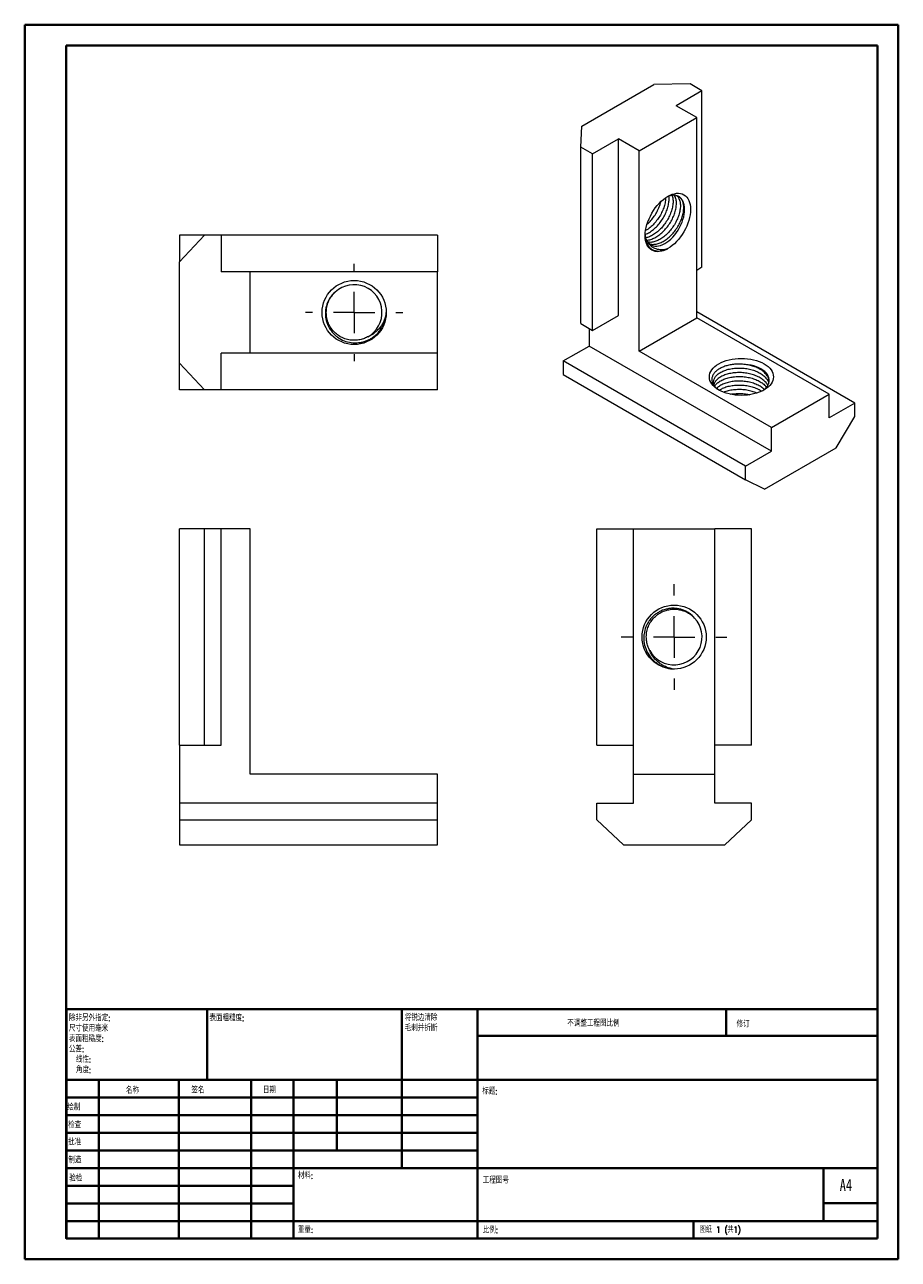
# Model space of a CAD drawing. Header units: millimetres. Extents: x 0 to 210, y 0 to 297.
import ezdxf

# ---------------------------------------------------------------- set-up
doc = ezdxf.new("R2010")
doc.units = ezdxf.units.MM
doc.styles.add('SLDTEXTSTYLE0', font='TXT', dxfattribs={"width": 0.75, "bigfont": 'bigfont'})
doc.styles.add('SLDTEXTSTYLE1', font='TXT', dxfattribs={"width": 0.75})
doc.styles.add('SLDTEXTSTYLE2', font='TXT', dxfattribs={"width": 0.694444, "bigfont": 'bigfont'})

# ---------------------------------------------------------------- blocks, each defined once
blk = doc.blocks.new('SW_NOTE_0')
at = {"color": 0, "linetype": 'Continuous', "lineweight": 0, "char_height": 1.5, "attachment_point": 1, "style": 'SLDTEXTSTYLE0'}
for s, insert in [('\\M+18FAB锐边\\M+190B4\\M+18F9C', (0, 1.93)), ('\\M+196D1\\M+18E68\\M+19BF3\\M+190DC\\M+19266', (0, -0.57))]:
    blk.add_mtext(s, dxfattribs=dict(at, insert=insert))
blk = doc.blocks.new('SW_NOTE_1')
at = {"color": 0, "linetype": 'Continuous', "lineweight": 0, "char_height": 1.5, "attachment_point": 1, "style": 'SLDTEXTSTYLE0'}
for s, insert in [('\\M+18F9C\\M+194F1另\\M+18A4F\\M+18E77\\M+192E8:', (0, 1.93)), ('\\M+18EDA\\M+190A1\\M+18E67\\M+19770\\M+19F7C\\M+195C4', (0, -0.57)), ('\\M+1955C\\M+196CA\\M+19165糙\\M+19378:', (0, -3.07)), ('\\M+18CF6\\M+18DB7:', (0, -5.57)), ('线\\M+190AB:', (1.69, -8.07)), ('\\M+18A70\\M+19378:', (1.69, -10.57))]:
    blk.add_mtext(s, dxfattribs=dict(at, insert=insert))
blk = doc.blocks.new('SW_CENTERMARKSYMBOL_0')
at = {"color": 0, "linetype": 'Continuous', "lineweight": 0}
for p, q in [((0, 10), (0, 11.7)), ((0, 0), (0, 5)), ((-10, 0), (-11.7, 0)), ((0, 0), (-5, 0)), ((0, 0), (0, -5)), ((0, 0), (5, 0)), ((10, 0), (11.7, 0)), ((0, -10), (0, -11.7))]:
    blk.add_line(p, q, dxfattribs=at)
blk = doc.blocks.new('SW_CENTERMARKSYMBOL_1')
at = {"color": 0, "linetype": 'Continuous', "lineweight": 0}
for p, q in [((0, 10), (0, 12.7)), ((0, 0), (0, 5)), ((-10, 0), (-12.7, 0)), ((0, 0), (-5, 0)), ((0, 0), (0, -5)), ((0, 0), (5, 0)), ((10, 0), (12.7, 0)), ((0, -10), (0, -12.7))]:
    blk.add_line(p, q, dxfattribs=at)

msp = doc.modelspace()

# ---------------------------------------------------------------- linework, layer by layer
at = {"color": 7, "linetype": 'Continuous', "lineweight": 40}
for p, q in [((0.08, 0.21), (0.08, 297.21)), ((0.08, 297.21), (210.08, 297.21)), ((210.08, 0.21), (210.08, 297.21)), ((210.08, 292.21), (210.08, 297.21)), ((10.08, 292.21), (205.08, 292.21)), ((10.08, 5.21), (10.08, 292.21)), ((205.08, 5.21), (205.08, 292.21)), ((10.11, 60.37), (205.08, 60.37)), ((10.11, 60.37), (10.11, 5.12)), ((43.91, 43.37), (43.91, 60.37)), ((90.71, 60.37), (90.71, 22.12)), ((108.91, 60.37), (108.91, 5.12)), ((168.68, 54.09), (168.68, 60.46)), ((205.08, 54), (108.91, 54)), ((205.08, 43.37), (10.11, 43.37)), ((17.91, 43.37), (17.91, 5.12)), ((37.1, 43.37), (37.1, 5.12)), ((54.51, 43.37), (54.51, 5.12)), ((64.71, 5.12), (64.71, 43.37)), ((75.11, 26.37), (75.11, 43.37)), ((108.91, 39.12), (10.11, 39.12)), ((108.91, 34.87), (10.11, 34.87)), ((108.91, 30.62), (10.11, 30.62)), ((108.91, 26.37), (10.11, 26.37)), ((64.71, 22.12), (10.11, 22.12)), ((64.71, 22.12), (205.08, 22.12)), ((192.08, 9.46), (192.08, 22.21)), ((64.71, 17.87), (10.11, 17.87)), ((64.71, 13.62), (10.11, 13.62)), ((205.08, 13.71), (192.08, 13.71)), ((10.11, 9.37), (205.08, 9.37)), ((160.88, 5.21), (160.88, 9.46)), ((10.08, 5.21), (205.08, 5.21)), ((205.08, 5.21), (180.99, 5.21)), ((0.08, 0.21), (210.08, 0.21))]:
    msp.add_line(p, q, dxfattribs=at)
at = {"color": 7, "linetype": 'Continuous', "lineweight": 15}
for p, q in [((134.04, 272.83), (151.29, 282.79)), ((160.06, 282.95), (151.29, 282.79)), ((162.89, 281.32), (160.06, 282.95)), ((162.89, 281.32), (156.67, 277.72)), ((162.89, 238.86), (162.89, 281.32)), ((161.62, 274.87), (156.67, 277.72)), ((147.76, 266.87), (161.62, 274.87)), ((161.62, 226.69), (161.62, 274.87)), ((133.76, 267.76), (134.04, 272.83)), ((136.59, 266.13), (133.76, 267.76)), ((133.76, 225.3), (133.76, 267.76)), ((136.59, 266.13), (142.81, 269.72)), ((142.81, 227.26), (142.81, 269.72)), ((147.76, 266.87), (142.81, 269.72)), ((136.59, 223.67), (136.59, 266.13)), ((147.76, 218.69), (147.76, 266.87)), ((43.28, 246.58), (37.28, 240.18)), ((43.28, 246.58), (37.28, 246.58)), ((37.28, 246.58), (37.28, 240.18)), ((47.28, 246.58), (43.28, 246.58)), ((47.28, 246.58), (47.28, 237.78)), ((99.28, 246.58), (47.28, 246.58)), ((99.28, 246.58), (99.28, 237.78)), ((37.28, 215.78), (37.28, 240.18)), ((54.28, 237.78), (47.28, 237.78)), ((54.28, 218.18), (54.28, 237.78)), ((99.28, 237.78), (54.28, 237.78)), ((99.28, 218.18), (99.28, 237.78)), ((162.89, 238.86), (161.62, 238.12)), ((136.59, 223.67), (142.81, 227.26)), ((147.76, 218.69), (161.62, 226.69)), ((199.66, 206.2), (161.62, 228.16)), ((193.44, 208.32), (161.62, 226.69)), ((133.76, 225.3), (136.59, 223.67)), ((135.74, 224.16), (135.74, 219.91)), ((129.51, 216.32), (135.74, 219.91)), ((179.58, 194.6), (135.74, 219.91)), ((54.28, 218.18), (47.28, 218.18)), ((47.28, 209.38), (47.28, 218.18)), ((99.28, 218.18), (54.28, 218.18)), ((99.28, 209.38), (99.28, 218.18)), ((179.58, 200.32), (147.76, 218.69)), ((43.28, 209.38), (37.28, 215.78)), ((37.28, 209.38), (37.28, 215.78)), ((173.35, 191.01), (129.51, 216.32)), ((129.51, 216.32), (129.51, 213.05)), ((129.51, 213.05), (173.35, 187.75)), ((43.28, 209.38), (37.28, 209.38)), ((47.28, 209.38), (43.28, 209.38)), ((99.28, 209.38), (47.28, 209.38)), ((179.58, 200.32), (193.44, 208.32)), ((193.44, 202.61), (193.44, 208.32)), ((199.66, 206.2), (193.44, 202.61)), ((199.66, 202.93), (199.66, 206.2)), ((195.13, 195.42), (199.66, 202.93)), ((179.58, 194.6), (179.58, 200.32)), ((173.35, 191.01), (179.58, 194.6)), ((177.88, 185.46), (195.13, 195.42)), ((173.35, 187.75), (173.35, 191.01)), ((177.88, 185.46), (173.35, 187.75)), ((37.28, 123.91), (37.28, 175.91)), ((43.28, 175.91), (37.28, 175.91)), ((43.28, 123.91), (43.28, 175.91)), ((47.28, 175.91), (43.28, 175.91)), ((47.28, 123.91), (47.28, 175.91)), ((54.28, 175.91), (47.28, 175.91)), ((54.28, 116.91), (54.28, 175.91)), ((137.6, 123.91), (137.6, 175.91)), ((137.6, 175.91), (146.4, 175.91)), ((146.4, 175.91), (166, 175.91)), ((146.4, 116.91), (146.4, 175.91)), ((166, 116.91), (166, 175.91)), ((174.8, 175.91), (166, 175.91)), ((174.8, 123.91), (174.8, 175.91)), ((37.28, 123.91), (43.28, 123.91)), ((37.28, 123.91), (37.28, 109.91)), ((43.28, 123.91), (47.28, 123.91)), ((137.6, 123.91), (146.4, 123.91)), ((174.8, 123.91), (166, 123.91)), ((99.28, 116.91), (54.28, 116.91)), ((99.28, 109.91), (99.28, 116.91)), ((146.4, 109.91), (146.4, 116.91)), ((146.4, 116.91), (166, 116.91)), ((166, 109.91), (166, 116.91)), ((37.28, 109.91), (37.28, 105.91)), ((99.28, 109.91), (37.28, 109.91)), ((99.28, 105.91), (99.28, 109.91)), ((137.6, 105.91), (137.6, 109.91)), ((137.6, 109.91), (146.4, 109.91)), ((174.8, 109.91), (166, 109.91)), ((174.8, 105.91), (174.8, 109.91)), ((37.28, 105.91), (99.28, 105.91)), ((37.28, 105.91), (37.28, 99.91)), ((99.28, 99.91), (99.28, 105.91)), ((144, 99.91), (137.6, 105.91)), ((168.4, 99.91), (174.8, 105.91)), ((37.28, 99.91), (99.28, 99.91)), ((144, 99.91), (168.4, 99.91))]:
    msp.add_line(p, q, dxfattribs=at)
at = {"color": 7, "linetype": 'Continuous', "lineweight": 15, "flags": 128}
for points in [[(154.69, 243.35), (154.15, 243.07), (153.63, 242.86), (153.11, 242.71), (152.6, 242.62), (152.12, 242.61), (151.66, 242.66), (151.23, 242.78), (150.84, 242.97), (150.48, 243.22), (150.16, 243.53), (149.89, 243.9), (149.66, 244.33), (149.48, 244.8), (149.35, 245.33), (149.27, 245.89), (149.24, 246.49), (149.27, 247.12), (149.35, 247.78), (149.48, 248.45), (149.66, 249.14), (149.89, 249.83), (150.16, 250.52), (150.48, 251.19), (150.84, 251.86), (151.23, 252.5), (151.66, 253.12), (152.12, 253.7), (152.6, 254.24), (153.11, 254.74), (153.63, 255.19), (154.15, 255.58), (154.69, 255.92), (155.22, 256.2), (155.75, 256.42), (156.27, 256.56), (156.77, 256.65), (157.25, 256.66), (157.71, 256.61), (158.14, 256.49), (158.54, 256.3), (158.9, 256.05), (159.21, 255.74), (159.49, 255.37), (159.72, 254.95), (159.9, 254.47), (160.03, 253.95), (160.11, 253.38), (160.13, 252.78), (160.11, 252.15), (160.03, 251.49), (159.9, 250.82), (159.72, 250.13), (159.49, 249.44), (159.21, 248.76), (158.9, 248.08), (158.54, 247.41), (158.14, 246.77), (157.71, 246.15), (157.25, 245.57), (156.77, 245.03), (156.27, 244.53), (155.75, 244.08), (155.22, 243.69), (154.69, 243.35)], [(149.84, 245), (150.1, 244.66), (150.41, 244.39), (150.76, 244.17), (151.14, 244.02), (151.56, 243.94), (152, 243.93), (152.47, 243.99), (152.95, 244.11), (153.44, 244.3), (153.94, 244.55), (154.44, 244.87), (154.94, 245.24), (155.42, 245.66), (155.89, 246.14), (156.34, 246.66), (156.76, 247.21), (157.15, 247.8), (157.5, 248.41), (157.81, 249.05), (158.09, 249.69), (158.31, 250.33), (158.49, 250.98), (158.62, 251.61), (158.69, 252.22), (158.72, 252.81), (158.69, 253.37), (158.61, 253.9), (158.47, 254.38), (158.29, 254.81), (158.06, 255.19), (157.78, 255.51), (157.46, 255.77)], [(177.81, 209.34), (177.25, 209.05), (176.64, 208.79), (175.99, 208.56), (175.31, 208.38), (174.6, 208.23), (173.87, 208.13), (173.12, 208.06), (172.36, 208.04), (171.61, 208.06), (170.86, 208.13), (170.13, 208.23), (169.42, 208.38), (168.74, 208.56), (168.09, 208.79), (167.48, 209.05), (166.92, 209.34), (166.41, 209.66), (165.96, 210.02), (165.57, 210.39), (165.25, 210.78), (165, 211.19), (164.81, 211.62), (164.7, 212.05), (164.66, 212.48), (164.7, 212.92), (164.81, 213.35), (165, 213.78), (165.25, 214.19), (165.57, 214.58), (165.96, 214.95), (166.41, 215.3), (166.92, 215.63), (167.48, 215.92), (168.09, 216.18), (168.74, 216.41), (169.42, 216.59), (170.13, 216.74), (170.86, 216.84), (171.61, 216.91), (172.36, 216.93), (173.12, 216.91), (173.87, 216.84), (174.6, 216.74), (175.31, 216.59), (175.99, 216.41), (176.64, 216.18), (177.25, 215.92), (177.81, 215.63), (178.32, 215.3), (178.77, 214.95), (179.16, 214.58), (179.48, 214.19), (179.73, 213.78), (179.92, 213.35), (180.03, 212.92), (180.06, 212.48), (180.03, 212.05), (179.92, 211.62), (179.73, 211.19), (179.48, 210.78), (179.16, 210.39), (178.77, 210.02), (178.32, 209.66), (177.81, 209.34)], [(177.43, 209.14), (177.54, 209.21), (177.96, 209.54), (178.32, 209.89), (178.61, 210.27), (178.83, 210.66), (178.98, 211.05), (179.06, 211.46), (179.06, 211.87), (178.98, 212.28), (178.83, 212.68), (178.61, 213.06), (178.32, 213.44), (177.97, 213.79), (177.55, 214.12), (177.07, 214.42), (176.54, 214.69), (175.97, 214.93), (175.35, 215.13), (174.7, 215.29), (174.03, 215.42), (173.33, 215.5), (172.63, 215.53)]]:
    msp.add_lwpolyline(points, dxfattribs=at)
at = {"color": 7, "linetype": 'Continuous', "lineweight": 15}
for centre in [(79.28, 227.98), (156.2, 149.91)]:
    msp.add_circle(centre, 7.7, dxfattribs=at)
for centre, start, end in [((79.28, 227.98), 298.983, 132.7619), ((156.2, 149.91), 208.9829, 42.7619)]:
    msp.add_arc(centre, 6.7, start, end, dxfattribs=at)
for points, knots in [([(149.27, 246.78), (149.44, 246.84), (149.94, 247.03), (150.77, 247.57), (151.73, 248.36), (152.61, 249.32), (153.38, 250.39), (154.03, 251.53), (154.53, 252.71), (154.86, 253.87), (154.99, 254.95), (155, 255.66), (154.93, 255.95), (154.92, 255.97)], [0, 0, 0, 0, 0.055649, 0.158943, 0.264275, 0.369608, 0.472902, 0.576196, 0.681529, 0.786861, 0.890155, 0.993449, 1, 1, 1, 1]), ([(154.15, 255.6), (154.15, 255.54), (154.17, 255.16), (154.03, 254.33), (153.72, 253.18), (153.21, 252), (152.57, 250.86), (151.79, 249.79), (150.91, 248.84), (150.07, 248.12), (149.54, 247.81), (149.34, 247.69)], [0, 0, 0, 0, 0.0248867, 0.1514319, 0.2804742, 0.4095164, 0.5360617, 0.6626069, 0.7916492, 0.9206914, 1, 1, 1, 1]), ([(155.68, 256.17), (155.76, 255.91), (155.93, 255.39), (155.95, 254.41), (155.81, 253.32), (155.48, 252.16), (154.98, 250.98), (154.34, 249.84), (153.56, 248.77), (152.68, 247.82), (151.72, 247.01), (150.75, 246.42), (149.95, 246.06), (149.5, 245.99), (149.37, 245.97)], [0, 0, 0, 0, 0.083881, 0.171042, 0.258202, 0.347083, 0.435963, 0.523124, 0.610284, 0.699165, 0.788045, 0.875206, 0.962367, 1, 1, 1, 1]), ([(149.61, 245.41), (149.62, 245.41), (149.92, 245.38), (150.59, 245.55), (151.56, 245.93), (152.54, 246.55), (153.5, 247.34), (154.38, 248.3), (155.15, 249.37), (155.8, 250.51), (156.3, 251.69), (156.63, 252.85), (156.77, 253.94), (156.73, 254.92), (156.55, 255.7), (156.32, 256.05), (156.23, 256.2)], [0, 0, 0, 0, 0.002098, 0.081499, 0.159364, 0.237228, 0.316629, 0.39603, 0.473895, 0.551759, 0.63116, 0.710561, 0.788426, 0.86629, 0.945691, 1, 1, 1, 1]), ([(156.78, 256.1), (156.87, 256.02), (157.16, 255.81), (157.46, 255.22), (157.68, 254.38), (157.72, 253.39), (157.58, 252.3), (157.25, 251.14), (156.75, 249.96), (156.1, 248.82), (155.33, 247.75), (154.45, 246.79), (153.49, 246), (152.51, 245.39), (151.53, 244.99), (150.65, 244.81), (150.14, 244.88), (149.92, 244.91)], [0, 0, 0, 0, 0.036337, 0.107016, 0.177695, 0.247006, 0.316317, 0.386996, 0.457675, 0.526986, 0.596297, 0.666976, 0.737655, 0.806967, 0.876278, 0.946957, 1, 1, 1, 1]), ([(150.25, 244.56), (150.34, 244.52), (150.68, 244.37), (151.4, 244.35), (152.35, 244.51), (153.33, 244.92), (154.31, 245.52), (155.26, 246.32), (156.15, 247.28), (156.92, 248.35), (157.57, 249.49), (158.06, 250.67), (158.39, 251.83), (158.53, 252.9), (158.5, 253.86), (158.31, 254.67), (157.97, 255.34), (157.63, 255.62), (157.46, 255.77)], [0, 0, 0, 0, 0.023152, 0.089749, 0.156345, 0.221653, 0.286961, 0.353557, 0.420154, 0.485462, 0.550769, 0.617366, 0.683962, 0.74927, 0.811225, 0.8744, 0.937695, 1, 1, 1, 1]), ([(157.46, 255.77), (157.29, 255.88), (156.93, 256.1), (156.3, 256.23), (155.59, 256.19), (154.93, 256.01), (154.51, 255.79), (154.35, 255.7)], [0, 0, 0, 0, 0.212836, 0.431817, 0.645146, 0.864616, 1, 1, 1, 1]), ([(149.69, 249.19), (149.77, 249.26), (150.18, 249.6), (150.84, 250.35), (151.62, 251.41), (152.26, 252.55), (152.73, 253.63), (152.9, 254.3), (152.98, 254.59)], [0, 0, 0, 0, 0.055075, 0.25591, 0.452858, 0.649806, 0.850641, 1, 1, 1, 1]), ([(149.26, 246.65), (149.26, 246.49), (149.26, 245.98), (149.42, 245.22), (149.72, 244.4), (150.17, 243.73), (150.74, 243.21), (151.42, 242.88), (152.2, 242.73), (153.02, 242.77), (153.86, 242.97), (154.41, 243.22), (154.69, 243.35)], [0, 0, 0, 0, 0.049621, 0.155923, 0.26171, 0.370535, 0.476824, 0.586138, 0.693728, 0.804346, 0.901083, 1, 1, 1, 1]), ([(149.84, 245), (149.7, 245.22), (149.45, 245.6), (149.33, 246.09), (149.27, 246.3)], [0, 0, 0, 0, 0.568919, 1, 1, 1, 1]), ([(154.69, 243.35), (154.18, 243.18), (153.68, 243.08), (152.96, 243.06), (152.72, 243.07), (152.26, 243.14), (152.05, 243.19), (151.41, 243.4), (151.02, 243.62), (150.35, 244.2), (150.06, 244.56), (149.84, 245)], [0, 0, 0, 0, 0.25, 0.25, 0.375, 0.375, 0.5, 0.5, 0.75, 0.75, 1, 1, 1, 1]), ([(74.73, 232.9), (74.27, 232.51), (73.88, 232.07), (73.2, 231.07), (72.94, 230.54), (72.64, 229.7), (72.56, 229.41), (72.44, 228.82), (72.4, 228.53), (72.34, 227.64), (72.38, 227.04), (72.59, 225.87), (72.78, 225.3), (73.29, 224.22), (73.61, 223.72), (74.18, 223.03), (74.39, 222.81), (74.82, 222.41), (75.05, 222.22), (75.77, 221.7), (76.3, 221.4), (77.41, 220.97), (77.98, 220.82), (79.17, 220.66), (79.77, 220.66), (80.65, 220.76), (80.95, 220.81), (81.53, 220.95), (82.1, 221.12), (82.64, 221.36), (83.17, 221.63), (83.43, 221.79), (84.17, 222.29), (84.61, 222.68), (85.42, 223.57), (85.76, 224.05), (86.33, 225.09), (86.56, 225.66), (86.87, 226.8), (86.96, 227.38), (86.98, 227.98)], [0, 0, 0, 0, 0.0625, 0.0625, 0.125, 0.125, 0.15625, 0.15625, 0.1875, 0.1875, 0.25, 0.25, 0.3125, 0.3125, 0.375, 0.375, 0.40625, 0.40625, 0.4375, 0.4375, 0.5, 0.5, 0.5625, 0.5625, 0.625, 0.625, 0.65625, 0.65625, 0.6875, 0.71875, 0.71875, 0.75, 0.75, 0.8125, 0.8125, 0.875, 0.875, 0.9375, 0.9375, 1, 1, 1, 1]), ([(82.52, 222.12), (82.18, 221.96), (81.5, 221.62), (80.4, 221.35), (79.21, 221.25), (77.97, 221.37), (76.7, 221.75), (75.53, 222.38), (74.51, 223.22), (73.67, 224.23), (73.05, 225.4), (72.66, 226.67), (72.54, 227.98), (72.66, 229.3), (73.05, 230.56), (73.66, 231.73), (74.23, 232.38), (74.52, 232.69)], [0, 0, 0, 0, 0.059621, 0.118953, 0.177161, 0.245225, 0.314633, 0.384041, 0.452106, 0.520171, 0.589579, 0.658987, 0.727051, 0.795116, 0.864524, 0.933932, 1, 1, 1, 1]), ([(86.98, 227.98), (86.9, 227.34), (86.74, 226.71), (86.39, 225.82), (86.24, 225.52), (85.93, 224.96), (85.75, 224.69), (85.17, 223.93), (84.71, 223.46), (83.69, 222.67), (83.13, 222.35), (82.52, 222.12)], [0, 0, 0, 0, 0.25, 0.25, 0.375, 0.375, 0.5, 0.5, 0.75, 0.75, 1, 1, 1, 1]), ([(172.63, 215.53), (172.31, 215.55), (171.67, 215.58), (170.67, 215.53), (169.62, 215.38), (168.6, 215.13), (167.66, 214.77), (166.85, 214.33), (166.18, 213.81), (165.68, 213.24), (165.35, 212.62), (165.22, 211.97), (165.29, 211.32), (165.55, 210.68), (166.01, 210.07), (166.57, 209.56), (167.03, 209.29), (167.22, 209.19)], [0, 0, 0, 0, 0.056473, 0.114085, 0.181275, 0.250396, 0.317864, 0.387262, 0.455454, 0.52555, 0.594978, 0.666419, 0.735883, 0.807249, 0.878638, 0.952097, 1, 1, 1, 1]), ([(166.1, 210.03), (165.98, 210.2), (165.73, 210.6), (165.63, 211.25), (165.75, 211.94), (166.13, 212.61), (166.76, 213.22), (167.6, 213.74), (168.62, 214.17), (169.78, 214.46), (171.05, 214.62), (172.36, 214.63), (173.68, 214.49), (174.95, 214.21), (176.12, 213.78), (177.13, 213.23), (177.97, 212.59), (178.58, 211.84), (178.9, 211.29), (178.95, 210.99), (178.95, 210.97)], [0, 0, 0, 0, 0.048026, 0.106629, 0.165233, 0.224994, 0.284754, 0.343358, 0.401962, 0.461722, 0.521482, 0.580086, 0.63869, 0.69845, 0.758211, 0.816814, 0.875418, 0.935179, 0.994939, 1, 1, 1, 1]), ([(179.02, 211.45), (179, 211.63), (178.96, 212.08), (178.59, 212.79), (177.97, 213.53), (177.15, 214.17), (176.17, 214.7), (175.07, 215.11), (173.87, 215.41), (173.04, 215.49), (172.63, 215.53)], [0, 0, 0, 0, 0.086559, 0.221973, 0.357386, 0.49018, 0.616157, 0.744613, 0.873314, 1, 1, 1, 1]), ([(178.69, 210.45), (178.65, 210.55), (178.49, 210.91), (177.96, 211.49), (177.14, 212.14), (176.11, 212.68), (174.95, 213.11), (173.68, 213.4), (172.36, 213.53), (171.05, 213.52), (169.78, 213.36), (168.61, 213.07), (167.6, 212.65), (166.76, 212.12), (166.15, 211.51), (165.82, 211.02), (165.77, 210.74), (165.77, 210.7)], [0, 0, 0, 0, 0.026366, 0.10081, 0.173813, 0.246817, 0.321261, 0.395706, 0.468709, 0.541713, 0.616157, 0.690601, 0.763605, 0.836609, 0.911053, 0.985497, 1, 1, 1, 1]), ([(165.98, 210.23), (166.04, 210.34), (166.22, 210.68), (166.77, 211.18), (167.6, 211.7), (168.62, 212.12), (169.78, 212.42), (171.05, 212.58), (172.36, 212.59), (173.68, 212.45), (174.95, 212.17), (176.12, 211.74), (177.13, 211.19), (177.91, 210.61), (178.24, 210.18), (178.38, 210)], [0, 0, 0, 0, 0.041106, 0.123736, 0.204767, 0.285798, 0.368428, 0.451058, 0.532089, 0.61312, 0.695749, 0.778379, 0.85941, 0.940441, 1, 1, 1, 1]), ([(177.88, 209.47), (177.63, 209.68), (177.12, 210.11), (176.11, 210.64), (174.95, 211.07), (173.68, 211.35), (172.36, 211.49), (171.05, 211.48), (169.78, 211.32), (168.61, 211.03), (167.6, 210.6), (166.86, 210.16), (166.56, 209.84), (166.45, 209.72)], [0, 0, 0, 0, 0.088857, 0.183191, 0.279386, 0.375581, 0.469915, 0.564248, 0.660443, 0.756639, 0.850972, 0.945306, 1, 1, 1, 1]), ([(167.04, 209.28), (167.23, 209.4), (167.68, 209.71), (168.62, 210.08), (169.78, 210.38), (171.05, 210.53), (172.36, 210.55), (173.68, 210.41), (174.95, 210.13), (176.1, 209.69), (176.87, 209.32), (177.18, 209.08), (177.22, 209.05)], [0, 0, 0, 0, 0.079867, 0.191829, 0.305999, 0.42017, 0.532132, 0.644093, 0.758264, 0.872434, 0.984396, 1, 1, 1, 1]), ([(176.06, 208.59), (175.69, 208.74), (174.94, 209.04), (173.67, 209.31), (172.37, 209.45), (171.05, 209.44), (169.79, 209.28), (168.8, 209.05), (168.31, 208.83), (168.16, 208.77)], [0, 0, 0, 0, 0.150828, 0.307384, 0.46091, 0.614437, 0.770992, 0.927548, 1, 1, 1, 1]), ([(169.78, 208.31), (169.79, 208.31), (170.18, 208.41), (171.06, 208.48), (172.36, 208.5), (173.5, 208.4), (174.17, 208.24), (174.42, 208.18)], [0, 0, 0, 0, 0.004298, 0.284111, 0.55851, 0.832908, 1, 1, 1, 1]), ([(161.12, 154.46), (160.73, 154.92), (160.29, 155.31), (159.55, 155.82), (159.29, 155.97), (158.76, 156.24), (158.48, 156.35), (157.65, 156.64), (157.05, 156.77), (156.16, 156.83), (155.87, 156.83), (155.27, 156.8), (154.97, 156.76), (154.09, 156.6), (153.53, 156.42), (152.72, 156.04), (152.46, 155.89), (151.95, 155.57), (151.71, 155.4), (151.03, 154.83), (150.62, 154.39), (150.09, 153.67), (149.94, 153.42), (149.65, 152.9), (149.52, 152.62), (149.19, 151.79), (149.04, 151.22), (148.92, 150.33), (148.9, 150.03), (148.89, 149.44), (148.91, 149.14), (149.01, 148.26), (149.15, 147.67), (149.56, 146.56), (149.83, 146.03), (150.5, 145.03), (150.89, 144.59), (151.55, 143.99), (151.78, 143.8), (152.27, 143.45), (152.52, 143.29), (153.82, 142.58), (155, 142.25), (156.2, 142.21)], [0, 0, 0, 0, 0.0625, 0.0625, 0.09375, 0.09375, 0.125, 0.125, 0.1875, 0.1875, 0.21875, 0.21875, 0.25, 0.25, 0.3125, 0.3125, 0.34375, 0.34375, 0.375, 0.375, 0.4375, 0.4375, 0.46875, 0.46875, 0.5, 0.5, 0.5625, 0.5625, 0.59375, 0.59375, 0.625, 0.625, 0.6875, 0.6875, 0.75, 0.75, 0.8125, 0.8125, 0.84375, 0.84375, 0.875, 0.875, 1, 1, 1, 1]), ([(150.34, 146.67), (150.18, 147.01), (149.84, 147.69), (149.57, 148.8), (149.47, 149.98), (149.59, 151.23), (149.97, 152.5), (150.6, 153.66), (151.44, 154.68), (152.45, 155.52), (153.62, 156.15), (154.89, 156.53), (156.2, 156.66), (157.52, 156.53), (158.78, 156.14), (159.94, 155.54), (160.57, 154.98), (160.88, 154.7)], [0, 0, 0, 0, 0.05976, 0.11923, 0.177574, 0.245797, 0.315366, 0.384935, 0.453158, 0.521381, 0.590951, 0.66052, 0.728743, 0.796966, 0.866535, 0.936104, 1, 1, 1, 1]), ([(156.2, 142.21), (155.56, 142.29), (154.93, 142.45), (154.04, 142.81), (153.74, 142.95), (153.18, 143.27), (152.91, 143.44), (152.14, 144.02), (151.68, 144.48), (150.89, 145.5), (150.57, 146.06), (150.34, 146.67)], [0, 0, 0, 0, 0.25, 0.25, 0.375, 0.375, 0.5, 0.5, 0.75, 0.75, 1, 1, 1, 1])]:
    msp.add_open_spline(points, degree=3, knots=knots, dxfattribs=at)

# ---------------------------------------------------------------- block references
at = {"color": 7, "linetype": 'Continuous', "lineweight": 0}
for name, p in [('SW_CENTERMARKSYMBOL_0', (79.28, 227.98)), ('SW_CENTERMARKSYMBOL_1', (156.2, 149.91)), ('SW_NOTE_1', (10.7, 57.11)), ('SW_NOTE_0', (91.42, 57.19))]:
    msp.add_blockref(name, p, dxfattribs=at)

# ---------------------------------------------------------------- texts
at = {"color": 7, "linetype": 'Continuous', "lineweight": 0, "attachment_point": 1}
for s, insert, char_height, style in [('\\M+1955C\\M+196CA\\M+19165糙\\M+19378:', (44.48, 59.04), 1.5, 'SLDTEXTSTYLE0'), ('\\M+19573调\\M+190AE\\M+18D48\\M+192F6图\\M+194E4\\M+197E1', (130.49, 57.75), 1.5, 'SLDTEXTSTYLE0'), ('\\M+18F43订', (171.21, 57.55), 1.5, 'SLDTEXTSTYLE0'), ('\\M+196BC\\M+18FCC', (24.43, 41.62), 1.5, 'SLDTEXTSTYLE0'), ('签\\M+196BC', (40.14, 41.68), 1.5, 'SLDTEXTSTYLE0'), ('\\M+193FA\\M+18AFA', (57.33, 41.7), 1.5, 'SLDTEXTSTYLE0'), ('标题:', (110.07, 41.4), 1.5, 'SLDTEXTSTYLE0'), ('绘\\M+190A7', (10.32, 37.55), 1.5, 'SLDTEXTSTYLE0'), ('检查', (10.52, 33.28), 1.5, 'SLDTEXTSTYLE0'), ('\\M+194E1\\M+18F79', (10.51, 29.19), 1.5, 'SLDTEXTSTYLE0'), ('\\M+190A7\\M+191A2', (10.57, 24.85), 1.5, 'SLDTEXTSTYLE0'), ('\\M+18DDE\\M+197BF:', (65.76, 21.11), 1.5, 'SLDTEXTSTYLE0'), ('验检', (10.78, 20.47), 1.5, 'SLDTEXTSTYLE0'), ('\\M+18D48\\M+192F6图\\M+18D86', (110.18, 19.99), 1.5, 'SLDTEXTSTYLE0'), ('A4', (196, 19.52), 2.91, 'SLDTEXTSTYLE1'), ('\\M+18F64\\M+197CA:', (65.73, 8.07), 1.4986, 'SLDTEXTSTYLE0'), ('\\M+194E4\\M+197E1:', (110.18, 8.02), 1.5, 'SLDTEXTSTYLE0'), ('图纸 1 (\\M+18BA41)', (162.36, 8.11), 1.5, 'SLDTEXTSTYLE2')]:
    msp.add_mtext(s, dxfattribs=dict(at, insert=insert, char_height=char_height, style=style))

doc.saveas('drawing.dxf')
